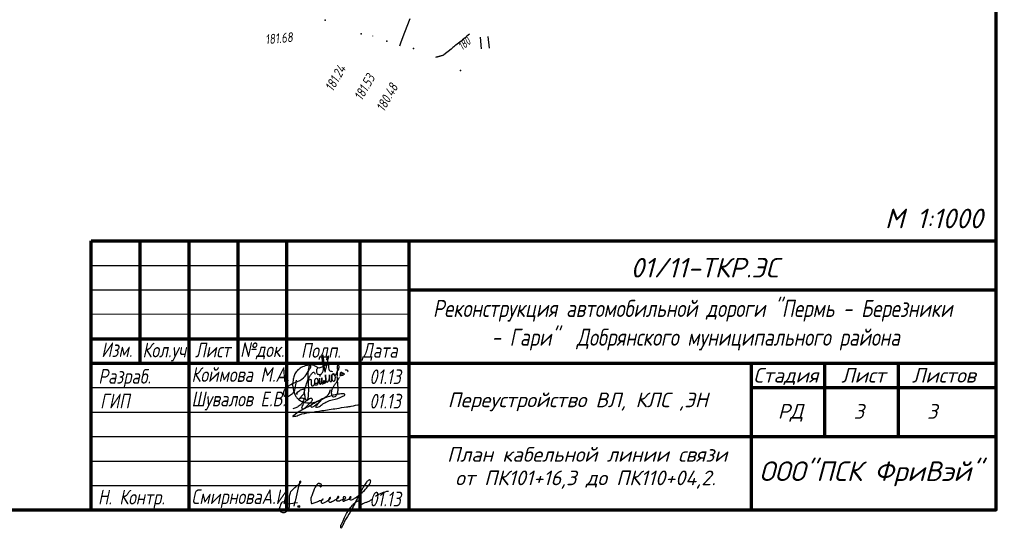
# Model space of a CAD drawing. Header units: millimetres. Extents: x 1808 to 2912, y -1045 to 155.
# Tile 14 of 43: x 2711 to 2912, y -1045 to -941. Entities that reach past the tile are written whole.
import ezdxf
from ezdxf.enums import TextEntityAlignment as Align

# ---------------------------------------------------------------- set-up
doc = ezdxf.new("R2010")
doc.units = ezdxf.units.MM
doc.linetypes.add('CONTI', pattern=[0])
for name, color, linetype in [('_Оформление', 7, 'Continuous'), ('GOR_BDEFAULT', 212, 'CONTI'), ('PI_OTDEFAULT', 172, 'CONTI'), ('PI_TTDEFAULT', 5, 'CONTI'), ('SIT_LDEFAULT', 7, 'CONTI'), ('ZAPSKDEFAULT', 7, 'CONTI')]:
    doc.layers.add(name, color=color, linetype=linetype)
doc.layers.add('ЛИНИЯ', color=7, linetype='Continuous', lineweight=18)
doc.layers.add('проект', color=7, linetype='Continuous', lineweight=80)
doc.layers.add('ЭЛЕКТРИКА', color=1, linetype='Continuous', lineweight=40, plot=False)
doc.styles.add('eskd', font='isocpeur.ttf', dxfattribs={"width": 1.2, "height": 2})
doc.styles.add('GPR', font='isocpeui.ttf', dxfattribs={"width": 0.8})
doc.styles.add('SHRFT', font='isocpeui.ttf')
doc.styles.get("Standard").update_dxf_attribs({"font": 'isocpeui.ttf'})

# ---------------------------------------------------------------- blocks, each defined once
blk = doc.blocks.new('BL_2011')
at = {"color": 0}
for p, q in [((0, 0), (0, 2.4)), ((1.6, 0), (1.6, 2.4))]:
    blk.add_line(p, q, dxfattribs=at)
blk = doc.blocks.new('A$C14F24BE0')
at = {"lineweight": 30, "true_color": 0x0718b0}
blk.add_hatch(color=164, dxfattribs=at).paths.add_polyline_path([(2.59, -4.28, 1), (2.22, -4.28, 1)])
at = {"color": 164, "lineweight": 30, "true_color": 0x0718b0}
blk.add_line((0.23, -3.77), (2.15, -3.46), dxfattribs=at)
blk.add_circle((2.41, -4.28), 0.188, dxfattribs=at)
for points, knots in [([(-0.49, -3.72), (-0.4, -3.67), (-0.51, -3.26), (-1.23, -3.39), (-1.36, -4.15), (-1.69, -4.88), (-1.23, -5.5), (-0.44, -5.64), (0.2, -5.09), (0.57, -4.33), (0.54, -3.38), (0.5, -2.43), (0.63, -1.37), (1.37, -0.6), (2.2, 0.02), (2.73, 0.41), (2.92, 0.9), (2.57, 0.9), (2.59, 0.63), (2.47, 0.2), (2.22, -1.02), (1.82, -2.53), (1.51, -3.77), (1.4, -4.2)], [0, 0, 0, 0, 0.31279, 0.75166, 1.67129, 2.412495, 2.97956, 3.712448, 4.564632, 5.298338, 6.207276, 7.322922, 8.192226, 9.305227, 10.401145, 11.26622, 11.411446, 11.655096, 11.818609, 12.118108, 13.018743, 15.498507, 16.84405, 16.84405, 16.84405, 16.84405]), ([(6.77, 0.11), (6.76, 0.07), (6.73, -0.05), (6.74, -0.26), (6.95, -0.27), (7.15, -0.16), (7.12, 0.17), (6.85, 0.42), (6.2, 0.43), (5.61, -0.6), (5.24, -1.66), (4.83, -2.72), (4.92, -3.26), (4.94, -3.78), (5.56, -3.51), (6.12, -3.4), (6.78, -3.01), (7.25, -2.99), (7.43, -2.78), (7.27, -2.69), (7.14, -2.97), (7.03, -3.16), (6.94, -3.44), (7.19, -3.67), (7.69, -3.49), (8.14, -3.24), (8.59, -3), (8.8, -2.75), (8.98, -2.54), (8.76, -2.33), (8.62, -2.69), (8.51, -2.93), (8.48, -3.28), (8.82, -3.47), (9.28, -3.21), (9.87, -2.98), (10.27, -2.66), (10.67, -2.44), (10.51, -2.17), (10.3, -2.43), (10.18, -2.64), (10.03, -3.05), (10.56, -3.26), (11.12, -2.88), (11.7, -2.84), (12.08, -2.51), (11.85, -2.28), (11.43, -2.32), (11.57, -2.76), (11.34, -3.01), (11.54, -3.26), (11.93, -3), (12.42, -2.95), (12.75, -2.65), (13.32, -2.45), (12.88, -2.21), (12.76, -2.54), (12.68, -2.85), (13.05, -2.97), (13.47, -2.83), (14.22, -2.43), (15.07, -1.68), (16.11, -0.82), (16.75, 0.01), (17.11, 0.62), (17.14, 0.97), (16.98, 1.19), (16.59, 1.05), (16.17, 0.62), (15.66, -0.17), (15.12, -1.23), (14.28, -2.85), (13.34, -4.76), (12.36, -6.43), (11.67, -7.42), (11.47, -8.1), (11.25, -8.39), (11.12, -8.81), (10.9, -8.35), (11.33, -7.66), (11.76, -6.37), (12.54, -5.08), (13.32, -4.13), (13.8, -3.57), (14.22, -3.31), (14.52, -3.13), (14.9, -3.14), (14.87, -3.51), (14.86, -3.73), (14.92, -4.17), (15.59, -3.55), (16.14, -3.46), (16.83, -3.22), (17.2, -2.96), (17.39, -2.82)], [0, 0, 0, 0, 0.153221, 0.357613, 0.493352, 0.692414, 0.989555, 1.291204, 1.742475, 2.730709, 4.388355, 5.38085, 5.890004, 6.210585, 6.551316, 7.411083, 8.194482, 8.718166, 8.790248, 8.89267, 9.06287, 9.519825, 9.702443, 9.829766, 10.435215, 11.015499, 11.49759, 11.887822, 12.060708, 12.208429, 12.520036, 12.814383, 13.166868, 13.362181, 13.847388, 14.598378, 15.26698, 15.529718, 15.699557, 15.900859, 16.243469, 16.632814, 16.858518, 17.69493, 18.466617, 18.679008, 18.929614, 19.198499, 19.673231, 19.908465, 20.088794, 20.397375, 21.067588, 21.542627, 21.930537, 22.170782, 22.471297, 22.757892, 23.004436, 23.42, 24.091694, 25.523516, 26.827085, 28.102709, 28.675735, 28.89724, 29.125716, 29.34922, 29.98644, 30.948008, 32.136516, 33.563641, 36.408284, 38.532782, 39.355909, 40.072242, 40.473339, 40.729918, 40.841553, 41.667047, 43.020408, 44.981349, 46.112506, 46.72121, 47.181361, 47.566749, 47.800475, 48.112253, 48.4229, 48.579857, 49.244021, 49.968175, 50.605834, 51.320527, 51.320527, 51.320527, 51.320527]), ([(18.13, -2.16), (18.35, -2.03), (18.77, -1.77), (19.66, -1.46), (20.3, -1.14), (20.76, -1.14)], [0, 0, 0, 0, 0.757468, 1.46659, 2.831229, 2.831229, 2.831229, 2.831229])]:
    blk.add_open_spline(points, degree=3, knots=knots, dxfattribs=at)
blk = doc.blocks.new('A$C6218632A')
at = {"layer": 'ЭЛЕКТРИКА', "color": 0, "linetype": 'ByBlock', "lineweight": -2}
for points, knots in [([(6.36, 3.64), (6.34, 3.61), (6.28, 3.54), (6.16, 3.41), (6.14, 3.21), (6.16, 3.02), (6.19, 2.84), (6.24, 2.65), (6.37, 2.43), (6.71, 2.39), (7.05, 2.4), (7.35, 2.66), (7.5, 2.98), (7.6, 3.33), (7.64, 3.67), (7.53, 4.01), (7.52, 4.42), (7.42, 4.86), (7.43, 5.36), (7.26, 5.84), (7.5, 6.11), (7.44, 6.63), (7.64, 4.98), (7.6, 4.73), (7.91, 2.4), (8.05, 3.51), (8.26, 3.99), (8.4, 4.82), (8.52, 5.24), (8.71, 6.31), (8.16, 5.75), (8.51, 4.78), (8.64, 3.91), (8.69, 3.09), (9.18, 3.04), (9.46, 3.01)], [0, 0, 0, 0, 0.118708, 0.283153, 0.508507, 0.683718, 0.861871, 1.055389, 1.281684, 1.56958, 1.999735, 2.263254, 2.727804, 3.03837, 3.345159, 3.748428, 4.084118, 4.590028, 5.05489, 5.630673, 5.896078, 6.1185, 6.753042, 8.372403, 9.622969, 10.077373, 10.810653, 11.454077, 12.34475, 12.956405, 13.008846, 14.522349, 15.372925, 15.922063, 16.654094, 16.654094, 16.654094, 16.654094]), ([(2.03, 1.19), (1.96, 0.79), (1.79, -0.15), (1.58, -1.6), (-0.41, -2.66), (-0.69, -0.61), (0.77, 0.34), (2.4, 0.98), (3.94, 1.79), (4.45, 3.16), (5.1, 3.81), (4.95, 5.05), (4.52, 3.61), (4.41, 2.82), (4.43, 1.47), (4.48, 0.22), (4.56, -0.86), (4.46, -1.72), (4.48, -2.22), (4.21, -3.13), (3.84, -2.45), (3.84, -2.02), (3.7, -1.52), (3.72, -1.12), (3.75, -0.73), (3.85, -0.37), (4.03, 0.02), (4.13, 0.57), (4.43, 1.21), (4.73, 1.96), (5.09, 2.46), (5.66, 3.08), (5.82, 2.66), (5.9, 2.46)], [0, 0, 0, 0, 1.216621, 2.86, 4.494114, 5.503199, 7.547548, 9.093933, 10.97122, 12.45814, 13.183829, 13.892107, 14.667871, 15.870181, 16.997792, 18.479138, 19.702196, 20.248434, 20.972138, 21.575858, 21.938568, 22.632065, 23.04127, 23.45184, 23.813692, 24.214111, 24.564576, 25.103265, 25.878183, 26.701555, 27.423218, 27.986195, 28.483433, 28.483433, 28.483433, 28.483433]), ([(8.16, 4.33), (8, 4.25), (7.65, 4.05), (7.15, 3.91), (6.71, 3.58), (6.42, 3.82), (6.21, 3.94), (6.02, 4.08), (5.8, 4.17), (5.49, 4.3), (5.08, 4.34), (4.41, 4.28), (3.53, 4.09), (2.59, 3.54), (1.83, 2.81), (1.47, 1.87), (1.34, 1), (1.26, 0.15), (1.42, -0.55), (1.57, -1.22), (1.78, -1.85), (2.15, -2.39), (2.78, -2.99), (3.86, -3.41), (5.13, -3.47), (6.45, -3.13), (7.63, -2.51), (8.77, -1.75), (8.97, -0.99), (9.04, -0.7)], [0, 0, 0, 0, 0.550224, 1.191183, 1.622114, 1.939836, 2.19685, 2.348396, 2.641954, 2.905273, 3.358709, 3.86517, 4.910957, 6.036244, 7.099431, 7.97607, 9.014585, 9.751213, 10.50375, 11.158115, 11.811474, 12.458613, 13.119138, 14.38981, 15.828036, 16.881878, 18.42347, 19.87406, 20.731176, 20.731176, 20.731176, 20.731176]), ([(7.71, 0.86), (7.75, 0.84), (7.82, 0.79), (7.83, 0.91), (7.84, 0.98), (7.79, 1.05), (7.74, 1.12), (7.63, 1.12), (7.56, 1.01), (7.58, 0.9), (7.55, 0.74), (7.65, 0.64), (7.76, 0.57), (7.89, 0.55), (7.97, 0.68), (8.04, 0.8), (8.07, 0.93), (8.06, 1.12), (8.07, 1.31), (8.05, 1.55), (8.06, 1.74), (8.02, 1.97), (7.98, 2.64), (8.05, 1.82), (8.05, 1.56), (8.06, 1.4), (8.06, 1.25), (8.09, 1.08), (8.16, 0.96), (8.24, 0.87), (8.41, 0.73), (8.66, 1.02), (8.74, 1.31), (8.81, 1.66), (8.83, 1.91), (8.8, 2.49), (8.83, 2.13), (8.81, 1.94), (8.82, 1.71), (8.84, 1.49), (8.84, 1.3), (8.88, 1.14), (8.89, 0.94), (9.05, 0.95), (9.22, 0.91), (9.34, 1.26), (9.3, 1.56), (9.33, 1.91), (9.25, 2.22), (9.53, 2.52), (9.74, 2.42), (9.86, 2.22), (9.84, 2.55), (9.43, 2.47), (9.3, 2.21), (9.32, 1.94), (9.31, 1.64), (9.29, 1.34), (9.45, 1.13), (9.65, 0.94), (9.89, 1.1), (9.96, 1.27), (10, 1.46), (10.05, 1.69), (10.02, 1.94), (9.99, 2.1), (9.95, 2.24), (9.86, 2.28), (9.77, 2.42), (9.75, 2.27), (9.82, 2.18), (9.96, 2.21), (10.05, 2.3), (10.2, 2.36), (10.24, 2.54), (10.34, 2.72), (10.37, 2.88), (10.43, 3.06), (10.55, 3.18), (10.7, 3.38), (10.77, 3.68), (10.91, 4.06), (10.44, 4.38), (10.43, 4.01), (10.4, 3.75), (10.44, 3.42), (10.44, 3.11), (10.39, 2.78), (10.41, 2.45), (10.36, 2.08), (10.35, 1.73), (10.41, 1.41), (10.41, 1.11), (10.43, 0.84), (10.45, 0.53), (10.47, 0.23), (10.52, -0.13), (10.53, -0.51), (10.52, -0.91), (10.46, -1.33), (10.3, -1.78), (10.03, -2.24), (9.44, -2.27), (9.31, -1.82), (9.26, -1.45), (9.27, -1.03), (9.39, -0.66), (9.55, -0.32), (9.7, 0), (9.87, 0.29), (10.08, 0.54), (10.35, 0.81), (10.53, 1.27), (10.74, 1.57), (10.86, 1.75)], [0, 0, 0, 0, 0.112047, 0.194924, 0.263254, 0.34956, 0.411074, 0.535381, 0.597512, 0.765688, 0.877502, 1.055198, 1.133063, 1.267261, 1.4052, 1.531064, 1.692114, 1.797318, 2.100324, 2.273725, 2.508879, 2.64738, 3.054804, 3.701914, 3.811019, 3.915461, 4.151835, 4.284388, 4.419739, 4.551836, 4.650087, 5.054369, 5.312583, 5.645619, 6.017608, 6.359419, 6.548212, 6.733226, 7.029984, 7.199114, 7.385571, 7.586763, 7.770319, 7.795181, 8.029342, 8.207128, 8.749797, 8.957039, 9.260919, 9.700134, 9.735704, 9.949679, 10.042887, 10.420575, 10.696721, 10.908513, 11.207826, 11.610088, 11.724501, 12.031879, 12.283874, 12.438323, 12.571216, 12.873349, 13.150563, 13.298389, 13.374297, 13.564905, 13.632381, 13.729137, 13.831553, 13.965102, 14.090678, 14.215073, 14.4204, 14.59231, 14.81698, 14.915667, 15.161749, 15.31149, 15.658681, 16.085535, 16.432665, 16.631066, 16.918543, 17.29932, 17.618537, 17.849443, 18.27685, 18.601425, 18.986076, 19.303314, 19.575951, 19.892478, 20.131507, 20.493425, 20.79769, 21.231918, 21.61385, 22.012982, 22.469598, 23.081108, 23.508948, 23.843257, 24.320163, 24.6876, 25.07669, 25.46302, 25.822922, 26.141993, 26.47151, 26.807894, 27.255978, 27.913388, 27.913388, 27.913388, 27.913388]), ([(6.92, 1.97), (6.93, 2), (6.94, 2.08), (6.94, 2.18), (6.94, 2.3), (7.02, 2.37), (7.08, 2.35), (7.1, 2.34)], [0, 0, 0, 0, 0.0785862, 0.242986, 0.3060295, 0.4223142, 0.4868299, 0.4868299, 0.4868299, 0.4868299]), ([(11.08, 2.11), (11.07, 2.18), (11.04, 2.32), (11.04, 2.56), (11.09, 2.83), (11.31, 2.87), (11.43, 2.75), (11.39, 2.65), (11.35, 2.44), (11.4, 2.53), (11.48, 2.59), (11.6, 2.66), (11.73, 2.64), (11.77, 2.55), (11.85, 2.47), (11.76, 2.38), (11.72, 2.26), (11.59, 2.22), (11.44, 2.17), (11.3, 2.15), (11.15, 2.14), (11.05, 2.11), (10.95, 2.12), (10.93, 2.06), (10.92, 2.04)], [0, 0, 0, 0, 0.203114, 0.443788, 0.738793, 0.892148, 1.011452, 1.16472, 1.294079, 1.312018, 1.436857, 1.609751, 1.70903, 1.800525, 1.876218, 2.001803, 2.102334, 2.263861, 2.37303, 2.576259, 2.689773, 2.803296, 2.893038, 2.964801, 2.964801, 2.964801, 2.964801]), ([(12.01, 3.3), (12.09, 3.32), (12.27, 3.37), (12.51, 3.28), (12.65, 3.08), (12.58, 2.97), (12.54, 2.91)], [0, 0, 0, 0, 0.2515771, 0.5409778, 0.7122563, 0.9029155, 0.9029155, 0.9029155, 0.9029155]), ([(4.39, 1.12), (4.52, 1.23), (4.69, 1.36), (4.98, 1.42), (5.11, 1.25), (5.09, 1.06), (5.04, 0.85), (5.06, 0.62), (5.07, 0.37), (5.15, 0.16), (5.33, 0.02), (5.56, 0.08), (5.75, 0.29), (5.86, 0.63), (5.79, 1.03), (5.8, 1.43), (6.17, 1.7), (6.46, 1.37), (6.45, 1.02), (6.45, 0.68), (6.45, 0.37), (6.23, 0.16), (6.02, 0.19), (5.83, 0.23), (5.79, 0.38), (5.76, 0.67), (6.23, 0.58), (6.52, 0.71), (6.73, 0.92), (6.82, 1.19), (6.77, 1.89), (6.81, 1.18), (6.74, 0.9), (6.76, 0.65), (6.79, 0.49), (6.87, 0.4), (6.98, 0.42), (7.11, 0.47), (7.14, 0.62), (7.21, 0.76), (7.21, 0.92), (7.23, 1.04), (7.26, 1.16), (7.26, 1.28), (7.26, 1.42), (7.28, 1.55), (7.27, 1.84), (7.25, 1.44), (7.25, 1.28), (7.25, 1.14), (7.25, 1.06), (7.25, 1.02), (7.25, 0.92), (7.25, 0.77), (7.26, 0.6), (7.34, 0.4), (7.48, 0.46), (7.58, 0.51)], [0, 0, 0, 0, 0.496119, 0.651509, 0.822656, 1.020696, 1.200838, 1.472307, 1.717279, 1.943141, 2.143103, 2.330431, 2.592975, 2.945138, 3.372415, 3.787425, 4.112224, 4.44068, 4.834392, 5.149905, 5.488589, 5.712148, 5.972129, 6.113542, 6.213496, 6.399091, 6.854329, 7.154318, 7.39061, 7.684081, 8.129512, 8.574943, 8.892635, 9.134623, 9.310707, 9.363216, 9.47464, 9.604325, 9.737043, 9.890018, 10.084944, 10.197839, 10.275861, 10.434465, 10.583035, 10.68275, 10.860739, 11.113365, 11.317518, 11.465995, 11.521675, 11.558792, 11.595913, 11.809299, 12.006538, 12.119562, 12.375391, 12.375391, 12.375391, 12.375391])]:
    blk.add_open_spline(points, degree=3, knots=knots, dxfattribs=at)
blk = doc.blocks.new('A$C54C13FF2')
at = {"color": 182, "lineweight": 30}
for points, knots in [([(0.77, 4.58), (0.85, 4.6), (0.97, 4.63), (0.84, 4.51), (0.77, 4.57), (0.73, 4.69), (0.97, 4.92), (1.24, 5.15), (1.64, 5.46), (2, 5.53), (2.28, 5.64), (2.47, 5.51), (2.4, 5.19), (2.34, 4.79), (2.03, 4.33), (1.65, 3.98), (1.49, 3.73), (1.35, 3.61), (1.36, 3.71), (1.54, 3.68), (1.74, 3.8), (2.02, 3.79), (2.36, 3.62), (2.13, 3.08), (1.83, 2.54), (1.19, 2.01), (0.55, 1.68), (0.16, 1.58), (0, 1.54)], [0, 0, 0, 0, 0.144816, 0.240176, 0.309233, 0.378382, 0.62109, 1.127388, 1.559392, 2.061245, 2.251565, 2.417324, 2.630671, 3.138748, 3.667492, 4.230133, 4.648637, 4.66273, 4.699155, 4.824553, 5.091414, 5.41419, 5.649534, 6.060514, 6.795844, 7.695243, 8.4424, 8.924507, 8.924507, 8.924507, 8.924507]), ([(4.46, 2.69), (4.36, 2.67), (4.15, 2.63), (3.94, 2.4), (3.72, 2.25), (3.69, 1.98), (3.98, 1.89), (4.39, 2.02), (4.79, 2.5), (5.41, 2.76), (5.52, 3.19), (5.77, 3.2), (5.69, 3.15), (5.62, 3.02), (5.34, 2.83), (5.13, 2.46), (4.79, 2.26), (4.72, 2.04), (4.72, 1.94), (4.72, 1.83), (4.99, 1.89), (5.42, 1.95), (5.94, 2.43), (6.53, 2.75), (7.03, 3.02), (8.05, 3.5), (9.27, 3.56), (10.19, 4.16), (10.59, 4.22), (10.77, 4.6), (9.83, 4.62), (8.98, 4.52), (7.32, 4.08), (5.38, 3.34), (2.85, 1.65), (1.33, 1.17), (-0.01, -0.02), (0.24, 0.08), (0.6, -0.01), (1.77, 0.56), (3.55, 0.82), (6.14, 1.22), (8.66, 1.57), (10.66, 1.92), (12.26, 2.1), (13.17, 2.39), (13.78, 2.39)], [0, 0, 0, 0, 0.29858, 0.633476, 0.902137, 1.086957, 1.289204, 1.656644, 2.346306, 3.125394, 3.508101, 3.561159, 3.602142, 3.683917, 4.04915, 4.522294, 4.980436, 5.13351, 5.206596, 5.277818, 5.41872, 5.815913, 6.767082, 7.340938, 7.85738, 8.447832, 10.736442, 11.336769, 11.705826, 11.87945, 12.357395, 13.547075, 15.135573, 17.179771, 19.933214, 23.650458, 23.701113, 23.773834, 24.156681, 25.108478, 27.209493, 29.784304, 32.857291, 34.888328, 35.860335, 37.68574, 37.68574, 37.68574, 37.68574]), ([(1.99, 2.13), (1.95, 1.94), (2.28, 2.95), (2.8, 3.1), (3.26, 3.59), (3.83, 3.87), (4.1, 3.39), (3.56, 2.77), (3.09, 2.21), (2.55, 1.78), (2.3, 1.51), (1.96, 1.44), (1.84, 1.8), (1.99, 2.04), (2.02, 2.22), (2.04, 2.28)], [0, 0, 0, 0, 0.580362, 1.313295, 2.149647, 2.566363, 2.821987, 3.502335, 4.656923, 5.1745, 5.551264, 5.7689, 6.051946, 6.413741, 6.602979, 6.602979, 6.602979, 6.602979])]:
    blk.add_open_spline(points, degree=3, knots=knots, dxfattribs=at)

msp = doc.modelspace()

# ---------------------------------------------------------------- linework, layer by layer
at = {"layer": '_Оформление', "color": 0, "linetype": 'Continuous', "lineweight": 70}
for p, q in [((2725.36, -986.4), (2910.36, -986.4)), ((2725.36, -1041.4), (2725.36, -986.4)), ((2735.36, -1011.4), (2735.36, -986.4)), ((2745.36, -1041.4), (2745.36, -986.4)), ((2755.36, -1011.4), (2755.36, -986.4)), ((2765.36, -1041.4), (2765.36, -986.4)), ((2780.36, -1041.4), (2780.36, -986.4)), ((2790.36, -1041.4), (2790.36, -986.4)), ((2790.36, -996.4), (2910.36, -996.4)), ((2725.36, -1006.4), (2790.36, -1006.4)), ((2725.36, -1011.4), (2910.36, -1011.4)), ((2860.36, -1041.4), (2860.36, -1011.4)), ((2875.36, -1026.4), (2875.36, -1011.4)), ((2890.36, -1026.4), (2890.36, -1011.4)), ((2860.36, -1016.4), (2910.36, -1016.4)), ((2790.36, -1026.4), (2910.36, -1026.4)), ((2725.36, -1041.4), (2910.36, -1041.4))]:
    msp.add_line(p, q, dxfattribs=at)
at = {"layer": '_Оформление', "color": 0}
for p, q in [((2910.36, -1041.4), (2910.36, -986.4)), ((2725.36, -991.4), (2790.36, -991.4)), ((2725.36, -996.4), (2790.36, -996.4)), ((2790.36, -1001.4), (2725.36, -1001.41)), ((2725.36, -1016.4), (2790.36, -1016.4)), ((2725.36, -1021.4), (2790.36, -1021.4)), ((2725.36, -1026.4), (2790.36, -1026.4)), ((2725.36, -1031.4), (2790.36, -1031.4)), ((2725.36, -1036.4), (2790.36, -1036.4))]:
    msp.add_line(p, q, dxfattribs=at)
at = {"layer": '_Оформление', "lineweight": 70, "ltscale": 200}
msp.add_lwpolyline([(2910.36, -755.52), (1807.57, -755.52), (1807.57, -1041.4), (2910.36, -1041.4)], close=True, dxfattribs=at)
at = {"layer": 'GOR_BDEFAULT', "color": 212, "elevation": 180, "flags": 128}
msp.add_lwpolyline([(2802.69, -944.13), (2802.39, -944.37), (2802.1, -944.62), (2801.8, -944.85), (2801.52, -945.09), (2801.23, -945.31), (2800.95, -945.54), (2800.68, -945.75), (2800.42, -945.95), (2800.17, -946.15), (2799.92, -946.35), (2799.7, -946.54), (2799.47, -946.71), (2799.27, -946.88), (2799.08, -947.03), (2798.92, -947.18), (2797.46, -948.38), (2797.36, -948.42), (2797.25, -948.46), (2797.14, -948.5), (2797.02, -948.54), (2796.9, -948.58), (2796.77, -948.62), (2796.64, -948.66), (2796.52, -948.69), (2796.39, -948.73), (2796.27, -948.76), (2796.15, -948.78), (2796.04, -948.81), (2795.93, -948.83), (2795.84, -948.86), (2795.75, -948.87)], dxfattribs=at)
at = {"layer": 'PI_TTDEFAULT', "color": 5}
for p in [(2773.19, -941.29, 181.68), (2780.52, -944.09, 181.24), (2785.78, -945.59, 181.53), (2791.25, -947.03, 180.48), (2800.87, -951.58, 179.35)]:
    msp.add_point(p, dxfattribs=at)
at = {"layer": 'SIT_LDEFAULT', "color": 7}
for p, q in [((2789.45, -943.73), (2790.52, -940.92)), ((2788.71, -945.72), (2789.45, -943.73)), ((2782.87, -944.44), (2782.84, -944.51)), ((2788.42, -946.49), (2788.71, -945.72))]:
    msp.add_line(p, q, dxfattribs=at)

# ---------------------------------------------------------------- block references
at = {"color": 0, "linetype": 'ByBlock', "lineweight": -2}
msp.add_blockref('A$C6218632A', (2765.23, -1016.09), dxfattribs=at)
at = {"color": 0}
msp.add_blockref('A$C54C13FF2', (2766.53, -1022.28), dxfattribs=at)
at = {"layer": '_Оформление', "color": 0}
msp.add_blockref('A$C14F24BE0', (2765.36, -1036.4), dxfattribs=at)
at = {"layer": 'ZAPSKDEFAULT', "color": 7, "rotation": 5.244115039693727}
msp.add_blockref('BL_2011', (2805.15, -947.15), dxfattribs=at)

# ---------------------------------------------------------------- texts
at = {"layer": '_Оформление', "color": 0, "lineweight": -3, "width": 0.8}
for s, p in [('Изм.  ', (2727.4, -1010.14)), ('Кол.уч.  ', (2735.83, -1010.21)), ('Лист ', (2746.58, -1010.21)), ('№док.  ', (2755.79, -1010.14)), ('Подп.', (2768.22, -1010.29)), ('Дата', (2780.74, -1010.28)), ('Разраб.', (2726.8, -1015.58)), ('Коймова М.А.', (2745.85, -1015.22)), ('01.13', (2782.21, -1015.67)), ('ГИП', (2727.17, -1020.63)), ('Шувалов Е.В. ', (2745.85, -1020.22)), ('01.13', (2782.21, -1020.67)), ('Н. Контр.', (2726.73, -1040.28)), ('СмирноваА.И.', (2745.85, -1040.19)), ('01.13', (2782.21, -1040.67))]:
    msp.add_text(s, height=3, dxfattribs=at).set_placement(p)
at = {"layer": '_Оформление', "color": 0, "lineweight": -3}
for s, height, p in [('Стадия', 3, (2860.72, -1015.37)), ('Лист  ', 3, (2878.69, -1015.37)), ('Листов', 3, (2893.15, -1015.37)), ('РД', 3, (2865.72, -1022.74)), ('3', 3, (2881.24, -1022.76)), ('3', 3, (2896.24, -1022.76)), ('ООО"ПСК ФриВэй" ', 4, (2861.92, -1035.48))]:
    msp.add_text(s, height=height, dxfattribs=at).set_placement(p)
at = {"layer": 'GOR_BDEFAULT', "color": 212, "style": 'SHRFT', "width": 0.75}
msp.add_text('180', height=1.722, rotation=40.2356, dxfattribs=at).set_placement((2801.2, -947.57, 180))
at = {"layer": 'PI_OTDEFAULT', "color": 172, "style": 'eskd', "oblique": 10, "width": 0.8}
for s, rotation, p in [('181.68', 5.2441, (2761, -946.22)), ('181.24', 60.2441, (2774.75, -956.01)), ('181.53', 60.2441, (2780.7, -957.87)), ('180.48', 60.2441, (2785.21, -960.14))]:
    msp.add_text(s, height=2, rotation=rotation, dxfattribs=at).set_placement(p)
at = {"layer": 'ЛИНИЯ', "color": 0, "linetype": 'ByBlock', "style": 'GPR'}
for s, p in [('План кабельной линии связи', (2826.75, -1031.54)), ('от ПК101+16,3 до ПК110+04,2.', (2826.38, -1036.35))]:
    msp.add_text(s, height=3, dxfattribs=at).set_placement(p, align=Align.CENTER)
at = {"layer": 'проект', "color": 0, "lineweight": -3}
for s, height, p in [('М 1:1000', 4, (2887.62, -983.81)), ('01/11-ТКР.ЭС', 4, (2835.61, -993.88)), ('Переустройство ВЛ, КЛС ,ЭН', 3, (2798.23, -1020.4))]:
    msp.add_text(s, height=height, dxfattribs=at).set_placement(p)
at = {"layer": 'проект', "color": 0, "lineweight": -3, "width": 0.8}
for s, p in [('Реконструкция автомобильной дороги "Пермь - Березники', (2795.21, -1001.95)), (' - Гари"  Добрянского муниципального района', (2805.41, -1007.83))]:
    msp.add_text(s, height=3.5, dxfattribs=at).set_placement(p)

doc.saveas('drawing.dxf')
